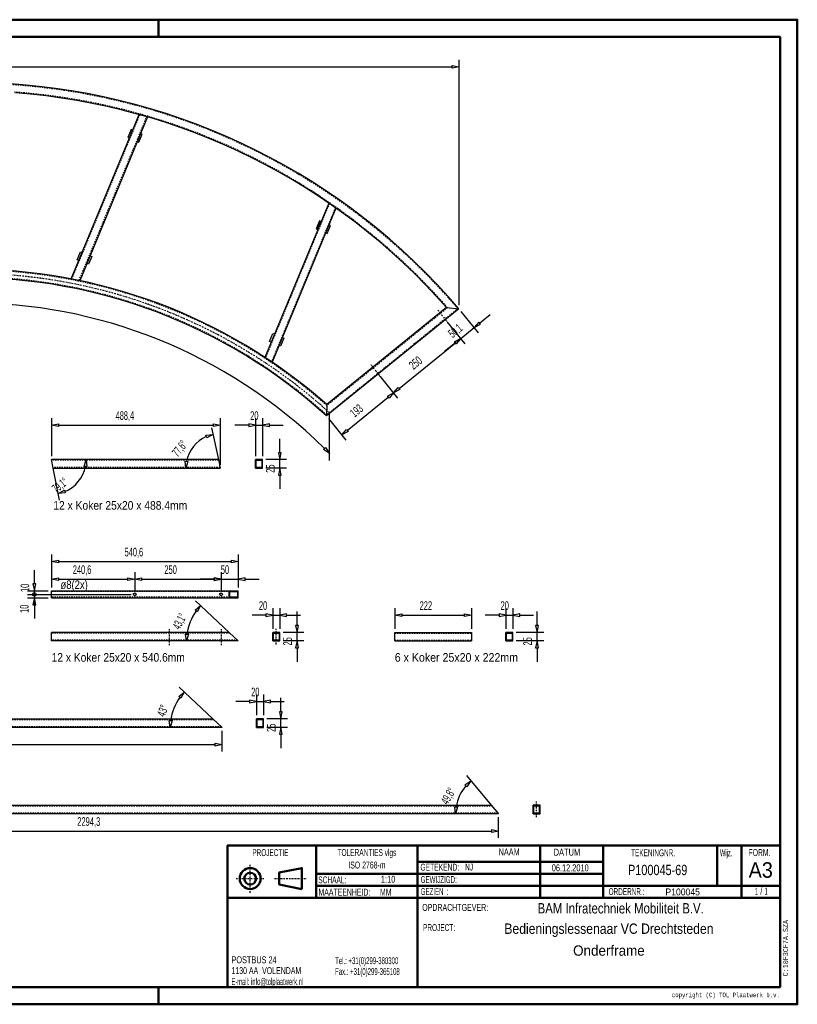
# Model space of a CAD drawing. Extents: x -512 to 3568, y -1729 to 1121.
# Tile 2 of 2: x 1316 to 3568, y -1729 to 1121. Entities that reach past the tile are written whole.
import ezdxf
from ezdxf.enums import TextEntityAlignment as Align

# ---------------------------------------------------------------- set-up
doc = ezdxf.new("R2010")
doc.units = 0
doc.header["$MEASUREMENT"] = 0
doc.linetypes.add('DASHDOT', pattern=[8.5, 4, -2, 0.5, -2])
doc.linetypes.add('HIDDEN', pattern=[7, 4, -3])
doc.layers.get('0').update_dxf_attribs({"linetype": 'CONTINUOUS'})
for name, color, linetype in [('DIM49', 4, 'CONTINUOUS'), ('LE_GREEN', 3, 'CONTINUOUS'), ('LE_HIDDEN', 7, 'CONTINUOUS'), ('LE_MIDDLE', 7, 'CONTINUOUS'), ('TXT_ALL', 7, 'CONTINUOUS'), ('TXT_DIM49', 2, 'CONTINUOUS')]:
    doc.layers.add(name, color=color, linetype=linetype)
doc.layers.add('LE_ALL', color=7, linetype='CONTINUOUS', lineweight=50)
doc.styles.add('MONOTXT', font='monotxt.shx')

# ---------------------------------------------------------------- blocks, each defined once
blk = doc.blocks.new('_D1', base_point=(-254.7, 284.2))
at = {"layer": 'DIM49', "color": 1}
for p, q in [((-254.7, 1004.2), (-254.7, 294.2)), ((2587.9, 1004.2), (2587.9, 294.2)), ((-254.7, 984.2), (-234.7, 988.2)), ((-234.7, 980.2), (-254.7, 984.2)), ((-234.7, 988.2), (-234.7, 980.2)), ((-234.7, 984.2), (2567.9, 984.2)), ((2567.9, 980.2), (2567.9, 988.2)), ((2567.9, 988.2), (2587.9, 984.2)), ((2587.9, 984.2), (2567.9, 980.2))]:
    blk.add_line(p, q, dxfattribs=at)
at = {"layer": 'TXT_DIM49', "width": 0.545}
blk.add_text('2842,6', height=25, dxfattribs=at).set_placement((1127, 999.2), align=Align.CENTER)
blk = doc.blocks.new('_D3', base_point=(2548.9, 252.6))
at = {"layer": 'DIM49', "color": 1}
for p, q in [((2644.7, 214), (2594.1, 276.4)), ((2647.7, 242.1), (2678.7, 267.3)), ((2605.7, 182.5), (2555.2, 244.9)), ((2593.1, 198), (2632.1, 229.6)), ((2645.1, 245.2), (2632.1, 229.6)), ((2632.1, 229.6), (2650.2, 239)), ((2650.2, 239), (2645.1, 245.2)), ((2577.6, 185.4), (2546.5, 160.2)), ((2593.1, 198), (2575.1, 188.5)), ((2575.1, 188.5), (2580.1, 182.3)), ((2580.1, 182.3), (2593.1, 198))]:
    blk.add_line(p, q, dxfattribs=at)
at = {"layer": 'TXT_DIM49', "width": 0.491}
blk.add_text('50,1', height=25, rotation=39, dxfattribs=at).set_placement((2585.1, 210.8), align=Align.CENTER)
blk = doc.blocks.new('_D4', base_point=(2354.6, 95.3))
at = {"layer": 'DIM49', "color": 1}
for p, q in [((2605.7, 182.5), (2555.2, 244.9)), ((2414.4, 53.3), (2577.6, 185.4)), ((2575.1, 188.5), (2593.1, 198)), ((2580.1, 182.3), (2575.1, 188.5)), ((2593.1, 198), (2580.1, 182.3)), ((2411.4, 25.1), (2360.9, 87.5)), ((2398.8, 40.7), (2411.9, 56.4)), ((2416.9, 50.1), (2398.8, 40.7)), ((2411.9, 56.4), (2416.9, 50.1))]:
    blk.add_line(p, q, dxfattribs=at)
at = {"layer": 'TXT_DIM49', "width": 0.596}
blk.add_text('250', height=25, rotation=39, dxfattribs=at).set_placement((2470.2, 117.8), align=Align.CENTER)
blk = doc.blocks.new('_D5', base_point=(2204.6, -26.1))
at = {"layer": 'DIM49', "color": 1}
for p, q in [((2411.4, 25.1), (2360.9, 87.5)), ((2380.8, 31.2), (2398.8, 40.7)), ((2385.8, 25), (2380.8, 31.2)), ((2398.8, 40.7), (2385.8, 25)), ((2264.4, -68.2), (2383.3, 28.1)), ((2261.5, -96.3), (2210.9, -33.9)), ((2248.9, -80.8), (2261.9, -65.1)), ((2266.9, -71.3), (2248.9, -80.8)), ((2261.9, -65.1), (2266.9, -71.3))]:
    blk.add_line(p, q, dxfattribs=at)
at = {"layer": 'TXT_DIM49', "width": 0.557}
blk.add_text('193', height=25, rotation=39, dxfattribs=at).set_placement((2299.2, -20.7), align=Align.CENTER)
blk = doc.blocks.new('_D17', base_point=(1166.6, -1172.8))
at = {"layer": 'DIM49', "color": 2}
for p, q in [((1113.3, 316.2), (1113.3, 322.4)), ((1138.3, 316.2), (1138.3, 322.4))]:
    blk.add_line(p, q, dxfattribs=at)
at = {"layer": 'DIM49', "color": 1}
for p, q in [((120.1, -154.8), (120.1, -15.9)), ((2213, -154.8), (2213, -15.9)), ((120.1, -134.8), (131.4, -117.8)), ((137.1, -123.4), (120.1, -134.8)), ((131.4, -117.8), (137.1, -123.4)), ((2196.1, -123.4), (2201.8, -117.8)), ((2213, -134.8), (2196.1, -123.4)), ((2201.8, -117.8), (2213, -134.8))]:
    blk.add_line(p, q, dxfattribs=at)
at = {"layer": 'DIM49', "color": 2}
blk.add_arc((1125.8, 322.4), 12.5, -0.0061, 179.9939, dxfattribs=at)
at = {"layer": 'DIM49', "color": 1}
blk.add_arc((1166.6, -1172.8), 1474.1, 45.546, 134.454, dxfattribs=at)
at = {"layer": 'TXT_DIM49', "width": 0.545}
blk.add_text('2294,3', height=25, rotation=359.9939, dxfattribs=at).set_placement((1141, 316.2), align=Align.CENTER)
blk = doc.blocks.new('_D23', base_point=(408.4, -927.6))
at = {"layer": 'DIM49', "color": 1}
for p, q in [((408.4, -997.6), (408.4, -937.6)), ((1901.8, -997.6), (1901.8, -937.6)), ((408.4, -977.6), (428.4, -973.6)), ((428.4, -981.6), (408.4, -977.6)), ((428.4, -973.6), (428.4, -981.6)), ((428.4, -977.6), (1881.8, -977.6)), ((1881.8, -981.6), (1881.8, -973.6)), ((1881.8, -973.6), (1901.8, -977.6)), ((1901.8, -977.6), (1881.8, -981.6))]:
    blk.add_line(p, q, dxfattribs=at)
at = {"layer": 'TXT_DIM49', "width": 0.526}
blk.add_text('1493,4', height=25, dxfattribs=at).set_placement((1117, -962.6), align=Align.CENTER)
blk = doc.blocks.new('_D25', base_point=(1901.8, -927.6))
at = {"layer": 'DIM49', "color": 1}
for p, q in [((1776.3, -838.3), (1792.1, -825.3)), ((1777.4, -811.7), (1875, -902.6)), ((1792.1, -825.3), (1782.5, -843.3)), ((1782.5, -843.3), (1776.3, -838.3)), ((1751.8, -927.6), (1749.1, -907.4)), ((1749.1, -907.4), (1757.1, -907.9)), ((1757.1, -907.9), (1751.8, -927.6))]:
    blk.add_line(p, q, dxfattribs=at)
blk.add_arc((1901.8, -927.6), 150, 144.645, 172.355, dxfattribs=at)
at = {"layer": 'TXT_DIM49', "width": 0.518}
blk.add_text('43°', height=25, rotation=68.4943, dxfattribs=at).set_placement((1741.6, -883.9), align=Align.CENTER)
blk = doc.blocks.new('_D26', base_point=(2001.8, -902.6))
at = {"layer": 'DIM49', "color": 1}
for p, q in [((1981.8, -852.6), (1941.8, -852.6)), ((2001.8, -852.6), (1981.8, -848.6)), ((1981.8, -848.6), (1981.8, -856.6)), ((1981.8, -856.6), (2001.8, -852.6)), ((2001.8, -832.6), (2001.8, -892.6)), ((2001.8, -852.6), (2021.8, -852.6)), ((2021.8, -832.6), (2021.8, -892.6)), ((2041.8, -848.6), (2021.8, -852.6)), ((2021.8, -852.6), (2041.8, -856.6)), ((2041.8, -856.6), (2041.8, -848.6)), ((2041.8, -852.6), (2081.8, -852.6))]:
    blk.add_line(p, q, dxfattribs=at)
at = {"layer": 'TXT_DIM49', "width": 0.596}
blk.add_text('20', height=25, dxfattribs=at).set_placement((1998.2, -837.6), align=Align.CENTER)
blk = doc.blocks.new('_D27', base_point=(2021.8, -927.6))
at = {"layer": 'DIM49', "color": 1}
for p, q in [((2071.8, -882.6), (2071.8, -842.6)), ((2075.8, -882.6), (2067.8, -882.6)), ((2067.8, -882.6), (2071.8, -902.6)), ((2071.8, -902.6), (2075.8, -882.6)), ((2091.8, -902.6), (2031.8, -902.6)), ((2071.8, -927.6), (2071.8, -902.6)), ((2091.8, -927.6), (2031.8, -927.6)), ((2071.8, -927.6), (2067.8, -947.6)), ((2075.8, -947.6), (2071.8, -927.6)), ((2067.8, -947.6), (2075.8, -947.6)), ((2071.8, -947.6), (2071.8, -987.6))]:
    blk.add_line(p, q, dxfattribs=at)
at = {"layer": 'TXT_DIM49', "width": 0.596}
blk.add_text('25', height=25, rotation=90, dxfattribs=at).set_placement((2056.8, -928.7), align=Align.CENTER)
blk = doc.blocks.new('_D28', base_point=(408.4, -1177.6))
at = {"layer": 'DIM49', "color": 1}
for p, q in [((408.4, -1247.6), (408.4, -1187.6)), ((2702.7, -1247.6), (2702.7, -1187.6)), ((408.4, -1227.6), (428.4, -1223.6)), ((428.4, -1223.6), (428.4, -1231.6)), ((2682.7, -1231.6), (2682.7, -1223.6)), ((2682.7, -1223.6), (2702.7, -1227.6)), ((428.4, -1231.6), (408.4, -1227.6)), ((428.4, -1227.6), (2682.7, -1227.6)), ((2702.7, -1227.6), (2682.7, -1231.6))]:
    blk.add_line(p, q, dxfattribs=at)
at = {"layer": 'TXT_DIM49', "width": 0.545}
blk.add_text('2294,3', height=25, dxfattribs=at).set_placement((1516, -1212.6), align=Align.CENTER)
blk = doc.blocks.new('_D30', base_point=(2702.7, -1177.6))
at = {"layer": 'DIM49', "color": 1}
for p, q in [((2605.3, -1093.7), (2622.3, -1082.5)), ((2609.4, -1067.2), (2681.5, -1152.6)), ((2622.3, -1082.5), (2610.9, -1099.4)), ((2610.9, -1099.4), (2605.3, -1093.7)), ((2578.1, -1177.6), (2575.7, -1157.4)), ((2575.7, -1157.4), (2583.7, -1158)), ((2583.7, -1158), (2578.1, -1177.6))]:
    blk.add_line(p, q, dxfattribs=at)
blk.add_arc((2702.7, -1177.6), 124.6, 139.4096, 170.7904, dxfattribs=at)
at = {"layer": 'TXT_DIM49', "width": 0.488}
blk.add_text('49,8°', height=25, rotation=59.8283, dxfattribs=at).set_placement((2567.4, -1132.7), align=Align.CENTER)
blk = doc.blocks.new('_D31', base_point=(2402.1, -652.6))
at = {"layer": 'DIM49', "color": 1}
for p, q in [((2402.1, -582.6), (2402.1, -642.6)), ((2624.1, -582.6), (2624.1, -642.6)), ((2402.1, -602.6), (2422.1, -598.6)), ((2422.1, -606.6), (2402.1, -602.6)), ((2422.1, -598.6), (2422.1, -606.6)), ((2422.1, -602.6), (2604.1, -602.6)), ((2604.1, -606.6), (2604.1, -598.6)), ((2604.1, -598.6), (2624.1, -602.6)), ((2624.1, -602.6), (2604.1, -606.6))]:
    blk.add_line(p, q, dxfattribs=at)
at = {"layer": 'TXT_DIM49', "width": 0.596}
blk.add_text('222', height=25, rotation=360, dxfattribs=at).set_placement((2492.1, -587.6), align=Align.CENTER)
blk = doc.blocks.new('_D32', base_point=(2724.1, -652.6))
at = {"layer": 'DIM49', "color": 1}
for p, q in [((2724.1, -582.6), (2724.1, -642.6)), ((2744.1, -582.6), (2744.1, -642.6)), ((2704.1, -602.6), (2664.1, -602.6)), ((2724.1, -602.6), (2704.1, -598.6)), ((2704.1, -598.6), (2704.1, -606.6)), ((2704.1, -606.6), (2724.1, -602.6)), ((2724.1, -602.6), (2744.1, -602.6)), ((2764.1, -598.6), (2744.1, -602.6)), ((2744.1, -602.6), (2764.1, -606.6)), ((2764.1, -606.6), (2764.1, -598.6)), ((2764.1, -602.6), (2804.1, -602.6))]:
    blk.add_line(p, q, dxfattribs=at)
at = {"layer": 'TXT_DIM49', "width": 0.596}
blk.add_text('20', height=25, dxfattribs=at).set_placement((2720.5, -587.6), align=Align.CENTER)
blk = doc.blocks.new('_D33', base_point=(2744.1, -677.6))
at = {"layer": 'DIM49', "color": 1}
for p, q in [((2814, -632.6), (2814, -592.6)), ((2834, -652.6), (2754.1, -652.6)), ((2818, -632.6), (2810, -632.6)), ((2810, -632.6), (2814, -652.6)), ((2814, -652.6), (2818, -632.6)), ((2814, -677.6), (2814, -652.6)), ((2834, -677.6), (2754.1, -677.6)), ((2814, -677.6), (2810, -697.6)), ((2818, -697.6), (2814, -677.6)), ((2810, -697.6), (2818, -697.6)), ((2814, -697.6), (2814, -737.6))]:
    blk.add_line(p, q, dxfattribs=at)
at = {"layer": 'TXT_DIM49', "width": 0.596}
blk.add_text('25', height=25, rotation=90, dxfattribs=at).set_placement((2799, -678.7), align=Align.CENTER)
blk = doc.blocks.new('_D34', base_point=(1949, -677.6))
at = {"layer": 'DIM49', "color": 1}
for p, q in [((1824.9, -561.4), (1922.3, -652.6)), ((1823.7, -588), (1839.5, -575.1)), ((1829.9, -593.1), (1823.7, -588)), ((1839.5, -575.1), (1829.9, -593.1)), ((1799, -677.6), (1796.3, -657.4)), ((1796.3, -657.4), (1804.3, -657.9)), ((1804.3, -657.9), (1799, -677.6))]:
    blk.add_line(p, q, dxfattribs=at)
blk.add_arc((1949, -677.6), 150, 144.5364, 172.355, dxfattribs=at)
at = {"layer": 'TXT_DIM49', "width": 0.465}
blk.add_text('43,1°', height=25, rotation=62.646, dxfattribs=at).set_placement((1789.7, -626.4), align=Align.CENTER)
blk = doc.blocks.new('_D35', base_point=(1408.4, -532.6))
at = {"layer": 'DIM49', "color": 1}
for p, q in [((1358.4, -512.6), (1358.4, -472.6)), ((1362.4, -512.6), (1354.4, -512.6)), ((1354.4, -512.6), (1358.4, -532.6)), ((1358.4, -532.6), (1362.4, -512.6)), ((1338.4, -532.6), (1398.4, -532.6)), ((1358.4, -542.6), (1358.4, -532.6)), ((1338.4, -542.6), (1639, -542.6)), ((1358.4, -542.6), (1358.4, -583.6))]:
    blk.add_line(p, q, dxfattribs=at)
blk.add_circle((1358.4, -542.6), 5, dxfattribs=at)
at = {"layer": 'TXT_DIM49', "width": 0.537}
blk.add_text('10', height=25, rotation=90, dxfattribs=at).set_placement((1343.4, -523.8), align=Align.CENTER)
blk = doc.blocks.new('_D36', base_point=(1408.4, -552.6))
at = {"layer": 'DIM49', "color": 1}
for p, q in [((1338.4, -542.6), (1639, -542.6)), ((1338.4, -552.6), (1398.4, -552.6)), ((1358.4, -552.6), (1354.4, -572.6)), ((1358.4, -552.6), (1358.4, -542.6)), ((1362.4, -572.6), (1358.4, -552.6)), ((1354.4, -572.6), (1362.4, -572.6)), ((1358.4, -572.6), (1358.4, -612.6))]:
    blk.add_line(p, q, dxfattribs=at)
at = {"layer": 'TXT_DIM49', "width": 0.537}
blk.add_text('10', height=25, rotation=90, dxfattribs=at).set_placement((1341.7, -584.4), align=Align.CENTER)
blk = doc.blocks.new('_D37', base_point=(1899, -542.6))
at = {"layer": 'DIM49', "color": 1}
for p, q in [((1899, -478.5), (1899, -532.6)), ((1949, -478.5), (1949, -522.6)), ((1879, -498.5), (1839, -498.5)), ((1899, -498.5), (1879, -494.5)), ((1879, -494.5), (1879, -502.5)), ((1879, -502.5), (1899, -498.5)), ((1899, -498.5), (1949, -498.5)), ((1969, -494.5), (1949, -498.5)), ((1949, -498.5), (1969, -502.5)), ((1969, -502.5), (1969, -494.5)), ((1969, -498.5), (2009, -498.5))]:
    blk.add_line(p, q, dxfattribs=at)
at = {"layer": 'TXT_DIM49', "width": 0.596}
blk.add_text('50', height=25, rotation=0, dxfattribs=at).set_placement((1910.4, -483.5), align=Align.CENTER)
blk = doc.blocks.new('_D38', base_point=(1649, -542.6))
at = {"layer": 'DIM49', "color": 1}
for p, q in [((1649, -478.5), (1649, -532.6)), ((1899, -478.5), (1899, -532.6)), ((1649, -498.5), (1669, -494.5)), ((1669, -502.5), (1649, -498.5)), ((1669, -494.5), (1669, -502.5)), ((1669, -498.5), (1879, -498.5)), ((1879, -502.5), (1879, -494.5)), ((1879, -494.5), (1899, -498.5)), ((1899, -498.5), (1879, -502.5))]:
    blk.add_line(p, q, dxfattribs=at)
at = {"layer": 'TXT_DIM49', "width": 0.596}
blk.add_text('250', height=25, dxfattribs=at).set_placement((1753, -483.5), align=Align.CENTER)
blk = doc.blocks.new('_D39', base_point=(1408.4, -532.6))
at = {"layer": 'DIM49', "color": 1}
for p, q in [((1408.4, -478.5), (1408.4, -522.6)), ((1649, -478.5), (1649, -532.6)), ((1408.4, -498.5), (1428.4, -494.5)), ((1428.4, -502.5), (1408.4, -498.5)), ((1428.4, -494.5), (1428.4, -502.5)), ((1428.4, -498.5), (1629, -498.5)), ((1629, -502.5), (1629, -494.5)), ((1629, -494.5), (1649, -498.5)), ((1649, -498.5), (1629, -502.5))]:
    blk.add_line(p, q, dxfattribs=at)
at = {"layer": 'TXT_DIM49', "width": 0.535}
blk.add_text('240,6', height=25, rotation=360, dxfattribs=at).set_placement((1496.6, -483.5), align=Align.CENTER)
blk = doc.blocks.new('_D40', base_point=(1408.4, -532.6))
at = {"layer": 'DIM49', "color": 1}
for p, q in [((1408.4, -427.7), (1408.4, -522.6)), ((1408.4, -447.7), (1428.4, -443.7)), ((1428.4, -451.7), (1408.4, -447.7)), ((1428.4, -443.7), (1428.4, -451.7)), ((1428.4, -447.7), (1929, -447.7)), ((1929, -451.7), (1929, -443.7)), ((1929, -443.7), (1949, -447.7)), ((1949, -447.7), (1929, -451.7)), ((1949, -427.7), (1949, -522.6))]:
    blk.add_line(p, q, dxfattribs=at)
at = {"layer": 'TXT_DIM49', "width": 0.535}
blk.add_text('540,6', height=25, dxfattribs=at).set_placement((1646.6, -432.7), align=Align.CENTER)
blk = doc.blocks.new('_D41', base_point=(2049, -652.6))
at = {"layer": 'DIM49', "color": 1}
for p, q in [((2049, -582.6), (2049, -642.6)), ((2069, -582.6), (2069, -642.6)), ((2029, -602.6), (1989, -602.6)), ((2049, -602.6), (2029, -598.6)), ((2029, -598.6), (2029, -606.6)), ((2029, -606.6), (2049, -602.6)), ((2049, -602.6), (2069, -602.6)), ((2089, -598.6), (2069, -602.6)), ((2069, -602.6), (2089, -606.6)), ((2089, -606.6), (2089, -598.6)), ((2089, -602.6), (2129, -602.6))]:
    blk.add_line(p, q, dxfattribs=at)
at = {"layer": 'TXT_DIM49', "width": 0.596}
blk.add_text('20', height=25, dxfattribs=at).set_placement((2020.7, -587.6), align=Align.CENTER)
blk = doc.blocks.new('_D42', base_point=(2069, -677.6))
at = {"layer": 'DIM49', "color": 1}
for p, q in [((2119, -632.6), (2119, -592.6)), ((2139, -652.6), (2079, -652.6)), ((2123, -632.6), (2115, -632.6)), ((2115, -632.6), (2119, -652.6)), ((2119, -652.6), (2123, -632.6)), ((2119, -677.6), (2119, -652.6)), ((2139, -677.6), (2079, -677.6)), ((2119, -677.6), (2115, -697.6)), ((2123, -697.6), (2119, -677.6)), ((2115, -697.6), (2123, -697.6)), ((2119, -697.6), (2119, -737.6))]:
    blk.add_line(p, q, dxfattribs=at)
at = {"layer": 'TXT_DIM49', "width": 0.596}
blk.add_text('25', height=25, rotation=90, dxfattribs=at).set_placement((2104, -678.7), align=Align.CENTER)
blk = doc.blocks.new('_D58', base_point=(1408.4, -152.6))
at = {"layer": 'DIM49', "color": 1}
for p, q in [((1502.4, -172.1), (1508.4, -152.6)), ((1508.4, -152.6), (1510.4, -172.9)), ((1431.1, -270.4), (1413.2, -177.6)), ((1510.4, -172.9), (1502.4, -172.1)), ((1427.3, -250.8), (1445.3, -241.2)), ((1447.6, -248.9), (1427.3, -250.8)), ((1445.3, -241.2), (1447.6, -248.9))]:
    blk.add_line(p, q, dxfattribs=at)
blk.add_arc((1408.4, -152.6), 100, -67.6109, -11.4778, dxfattribs=at)
at = {"layer": 'TXT_DIM49', "width": 0.465}
blk.add_text('79,1°', height=25, rotation=38.781, dxfattribs=at).set_placement((1440, -236.2), align=Align.CENTER)
blk = doc.blocks.new('_D59', base_point=(1896.8, -177.6))
at = {"layer": 'DIM49', "color": 1}
for p, q in [((1855.1, -82.3), (1875.4, -79.9)), ((1857.6, -89.9), (1855.1, -82.3)), ((1875.4, -79.9), (1857.6, -89.9)), ((1871.1, -60.4), (1891.3, -152.6)), ((1796.8, -177.6), (1794.8, -157.3)), ((1794.8, -157.3), (1802.8, -158.1)), ((1802.8, -158.1), (1796.8, -177.6))]:
    blk.add_line(p, q, dxfattribs=at)
blk.add_arc((1896.8, -177.6), 100, 113.8404, 168.5222, dxfattribs=at)
at = {"layer": 'TXT_DIM49', "width": 0.488}
blk.add_text('77,6°', height=25, rotation=51.1756, dxfattribs=at).set_placement((1788.9, -128.3), align=Align.CENTER)
blk = doc.blocks.new('_D60', base_point=(1408.4, -152.6))
at = {"layer": 'DIM49', "color": 1}
for p, q in [((1408.4, -32.6), (1408.4, -142.6)), ((1408.4, -52.6), (1428.4, -48.6)), ((1428.4, -56.6), (1408.4, -52.6)), ((1428.4, -48.6), (1428.4, -56.6)), ((1428.4, -52.6), (1876.8, -52.6)), ((1876.8, -56.6), (1876.8, -48.6)), ((1876.8, -48.6), (1896.8, -52.6)), ((1896.8, -52.6), (1876.8, -56.6)), ((1896.8, -32.6), (1896.8, -167.6))]:
    blk.add_line(p, q, dxfattribs=at)
at = {"layer": 'TXT_DIM49', "width": 0.535}
blk.add_text('488,4', height=25, rotation=360, dxfattribs=at).set_placement((1620.5, -37.6), align=Align.CENTER)
blk = doc.blocks.new('_D61', base_point=(1999, -152.6))
at = {"layer": 'DIM49', "color": 1}
for p, q in [((1979, -52.6), (1939, -52.6)), ((1999, -52.6), (1979, -48.6)), ((1979, -48.6), (1979, -56.6)), ((1979, -56.6), (1999, -52.6)), ((1999, -32.6), (1999, -142.6)), ((1999, -52.6), (2019, -52.6)), ((2019, -32.6), (2019, -142.6)), ((2039, -48.6), (2019, -52.6)), ((2019, -52.6), (2039, -56.6)), ((2039, -56.6), (2039, -48.6)), ((2039, -52.6), (2079, -52.6))]:
    blk.add_line(p, q, dxfattribs=at)
at = {"layer": 'TXT_DIM49', "width": 0.596}
blk.add_text('20', height=25, dxfattribs=at).set_placement((1995.4, -37.6), align=Align.CENTER)
blk = doc.blocks.new('_D62', base_point=(2019, -177.6))
at = {"layer": 'DIM49', "color": 1}
for p, q in [((2069, -132.6), (2069, -92.6)), ((2073, -132.6), (2065, -132.6)), ((2065, -132.6), (2069, -152.6)), ((2069, -152.6), (2073, -132.6)), ((2089, -152.6), (2029, -152.6)), ((2069, -177.6), (2069, -152.6)), ((2089, -177.6), (2029, -177.6)), ((2069, -177.6), (2065, -197.6)), ((2065, -197.6), (2073, -197.6)), ((2073, -197.6), (2069, -177.6)), ((2069, -197.6), (2069, -237.6))]:
    blk.add_line(p, q, dxfattribs=at)
at = {"layer": 'TXT_DIM49', "width": 0.596}
blk.add_text('25', height=25, rotation=90, dxfattribs=at).set_placement((2054, -178.7), align=Align.CENTER)

msp = doc.modelspace()

# ---------------------------------------------------------------- linework, layer by layer
for p, q in [((1464.8, 370.4), (1661.9, 846.2)), ((1686.1, 839.3), (1489.8, 365.3)), ((2210.7, 590.1), (2025.6, 143.4)), ((2231.7, 575.5), (2046.9, 129.3)), ((2552, 287.4), (2205.4, 6.7)), ((2552, 287.4), (2587.9, 284.2)), ((2205.4, 6.7), (2204.6, -26.1)), ((1413.2, -177.6), (1408.4, -152.6)), ((1891.3, -152.6), (1408.4, -152.6)), ((1891.3, -152.6), (1896.8, -177.6)), ((1999, -177.6), (1999, -152.6)), ((1413.2, -177.6), (1896.8, -177.6)), ((1999, -177.6), (2019, -177.6)), ((1408.4, -532.6), (1949, -532.6)), ((1408.4, -552.6), (1408.4, -532.6)), ((1922.3, -552.6), (1922.3, -532.6)), ((1949, -552.6), (1949, -532.6)), ((1408.4, -552.6), (1949, -552.6)), ((1922.3, -652.6), (1408.4, -652.6)), ((1408.4, -677.6), (1408.4, -652.6)), ((1922.3, -652.6), (1949, -677.6)), ((2049, -677.6), (2049, -652.6)), ((2402.1, -652.6), (2624.1, -652.6)), ((2402.1, -677.6), (2402.1, -652.6)), ((2624.1, -652.6), (2624.1, -677.6)), ((2724.1, -677.6), (2724.1, -652.6)), ((1949, -677.6), (1408.4, -677.6)), ((2049, -677.6), (2069, -677.6)), ((2402.1, -677.6), (2624.1, -677.6)), ((2724.1, -677.6), (2744.1, -677.6)), ((2001.8, -927.6), (2001.8, -902.6)), ((2001.8, -927.6), (2021.8, -927.6)), ((2802.7, -1177.6), (2802.7, -1152.6)), ((2802.7, -1177.6), (2822.7, -1177.6))]:
    msp.add_line(p, q)
for points in [[(2019, -177.6), (2019, -152.6), (1999, -152.6)], [(2001, -175.6), (2001, -154.6), (2017, -154.6), (2017, -175.6), (2001, -175.6)], [(1924.4, -550.6), (1924.4, -534.6), (1946.9, -534.6), (1946.9, -550.6), (1924.4, -550.6)], [(2069, -677.6), (2069, -652.6), (2049, -652.6)], [(2051, -675.6), (2051, -654.6), (2067, -654.6), (2067, -675.6), (2051, -675.6)], [(2744.1, -677.6), (2744.1, -652.6), (2724.1, -652.6)], [(2726.1, -675.6), (2726.1, -654.6), (2742.1, -654.6), (2742.1, -675.6), (2726.1, -675.6)], [(1875, -902.6), (1901.8, -927.6), (408.4, -927.6), (434.4, -902.6), (1875, -902.6)], [(2021.8, -927.6), (2021.8, -902.6), (2001.8, -902.6)], [(2003.8, -925.6), (2003.8, -904.6), (2019.8, -904.6), (2019.8, -925.6), (2003.8, -925.6)], [(2681.5, -1152.6), (2702.7, -1177.6), (408.4, -1177.6), (429.5, -1152.6), (2681.5, -1152.6)], [(2822.7, -1177.6), (2822.7, -1152.6), (2802.7, -1152.6)], [(2804.7, -1175.6), (2804.7, -1154.6), (2820.7, -1154.6), (2820.7, -1175.6), (2804.7, -1175.6)]]:
    msp.add_lwpolyline(points)
for centre in [(1649, -542.6), (1899, -542.6)]:
    msp.add_circle(centre, 4)
for centre, radius, start, end in [((1166.6, -931.1), 1845, 41.3297, 85.7727), ((1166.6, -1172.8), 1571.7, 48.6273, 131.3727)]:
    msp.add_arc(centre, radius, start, end)
at = {"layer": 'LE_ALL', "color": 1}
for p, q in [((1717.8, 1070.8), (1717.8, 1120.8)), ((3005.7, -1316.5), (2468.2, -1316.5)), ((3005.7, -1386.5), (2174.5, -1386.5)), ((1717.8, -1679.2), (1717.8, -1729.2))]:
    msp.add_line(p, q, dxfattribs=at)
at = {"layer": 'LE_ALL', "color": 10}
for p, q in [((2174.5, -1269.2), (2174.5, -1421.5)), ((2468.2, -1269.2), (2468.2, -1679.2)), ((2823.6, -1269.2), (2823.6, -1421.5)), ((3005.7, -1269.2), (3005.7, -1421.5)), ((3336, -1269.2), (3336, -1386.5)), ((3406, -1269.2), (3406, -1421.5)), ((3517.8, -1421.5), (1917.8, -1421.5))]:
    msp.add_line(p, q, dxfattribs=at)
for points in [[(-512.2, -1729.2), (3567.8, -1729.2), (3567.8, 1120.8), (-512.2, 1120.8), (-512.2, -1729.2)], [(-462.2, -1679.2), (3517.8, -1679.2), (3517.8, 1070.8), (-462.2, 1070.8), (-462.2, -1679.2)], [(3517.8, -1269.2), (1917.8, -1269.2), (1917.8, -1679.2)], [(2133, -1395.6), (2067.7, -1382.4), (2067.7, -1348.1), (2133, -1335), (2133, -1395.6)], [(3517.8, -1386.5), (3005.7, -1386.5)]]:
    msp.add_lwpolyline(points, dxfattribs=at)
at = {"layer": 'LE_ALL', "color": 1}
msp.add_lwpolyline([(3005.7, -1351.5), (2468.2, -1351.5), (2174.5, -1351.5)], dxfattribs=at)
at = {"layer": 'LE_ALL', "color": 10}
for radius in [30.3, 17.1]:
    msp.add_circle((1983.4, -1365.3), radius, dxfattribs=at)
at = {"layer": 'LE_GREEN'}
for p, q in [((1666.2, 791.3), (1656.7, 768.2)), ((2178.8, 513.2), (2188.4, 536.3)), ((2211.5, 526.7), (2201.9, 503.6)), ((1510.2, 414.6), (1519.8, 437.7)), ((2587.9, 284.2), (2204.6, -26.1)), ((2066.9, 177.7), (2076.5, 200.8))]:
    msp.add_line(p, q, dxfattribs=at)
for points in [[(1633.6, 777.8), (1643.2, 800.9), (1638.5, 802.8), (1629, 779.7), (1633.6, 777.8)], [(1656.7, 768.2), (1661.3, 766.3), (1670.9, 789.4), (1666.2, 791.3)], [(2188.4, 536.3), (2183.8, 538.2), (2174.2, 515.1), (2178.8, 513.2)], [(2201.9, 503.6), (2206.5, 501.7), (2216.1, 524.8), (2211.5, 526.7)], [(1496.7, 447.3), (1487.1, 424.2), (1482.5, 426.1), (1492.1, 449.2), (1496.7, 447.3)], [(1519.8, 437.7), (1524.4, 435.8), (1514.8, 412.7), (1510.2, 414.6)], [(2053.4, 210.4), (2043.8, 187.3), (2039.2, 189.2), (2048.8, 212.3), (2053.4, 210.4)], [(2076.5, 200.8), (2081.1, 198.9), (2071.6, 175.8), (2066.9, 177.7)]]:
    msp.add_lwpolyline(points, dxfattribs=at)
for centre, radius, start, end in [((1166.6, -931.1), 1870, 40.5322, 86.597), ((1166.6, -1172.8), 1546.7, 47.846, 132.154)]:
    msp.add_arc(centre, radius, start, end, dxfattribs=at)
at = {"layer": 'LE_HIDDEN', "color": 1, "linetype": 'HIDDEN'}
for p, q in [((1466.8, 370), (1663.9, 845.7)), ((1487.8, 365.8), (1684.2, 839.8)), ((2212.4, 588.9), (2027.4, 142.3)), ((2230, 576.6), (2045.2, 130.4)), ((2554.9, 287.1), (2205.4, 4.1)), ((2585, 284.5), (2204.7, -23.5)), ((1891.7, -154.6), (1408.8, -154.6)), ((1896.3, -175.6), (1412.8, -175.6)), ((1924.4, -534.6), (1408.4, -534.6)), ((1924.4, -550.6), (1408.4, -550.6)), ((1924.4, -654.6), (1408.4, -654.6)), ((2402.1, -654.6), (2624.1, -654.6)), ((1946.9, -675.6), (1408.4, -675.6)), ((2402.1, -675.6), (2624.1, -675.6)), ((432.3, -904.6), (1877.1, -904.6)), ((1899.6, -925.6), (410.5, -925.6)), ((427.8, -1154.6), (2683.2, -1154.6)), ((2701, -1175.6), (410.1, -1175.6))]:
    msp.add_line(p, q, dxfattribs=at)
for centre, radius, start, end in [((1166.6, -931.1), 1868, 40.5952, 86.5319), ((1166.6, -931.1), 1847, 41.2651, 85.8395), ((1166.6, -1172.8), 1569.7, 48.5657, 131.4343), ((1166.6, -1172.8), 1548.7, 47.9094, 132.0906)]:
    msp.add_arc(centre, radius, start, end, dxfattribs=at)
at = {"layer": 'LE_MIDDLE', "color": 1, "linetype": 'DASHDOT'}
for p, q in [((2526.9, 279.8), (2558.3, 241)), ((2364, 83.7), (2332.6, 122.5)), ((1749, -643.6), (1749, -691.6)), ((1899, -643.6), (1899, -691.6)), ((2059, -687.6), (2059, -642.6)), ((2812.7, -1187.6), (2812.7, -1142.6)), ((1983.4, -1406.2), (1983.4, -1324.4)), ((1942.5, -1365.3), (2024.3, -1365.3)), ((2054, -1365.3), (2146.8, -1365.3))]:
    msp.add_line(p, q, dxfattribs=at)
msp.add_arc((1166.6, -1172.8), 1559.2, 47.846, 132.154, dxfattribs=at)

# ---------------------------------------------------------------- block references
at = {"layer": 'DIM49'}
for name, p in [('_D1', (-254.7, 284.2)), ('_D17', (1166.6, -1172.8)), ('_D3', (2548.9, 252.6)), ('_D4', (2354.6, 95.3)), ('_D5', (2204.6, -26.1)), ('_D60', (1408.4, -152.6)), ('_D61', (1999, -152.6)), ('_D59', (1896.8, -177.6)), ('_D62', (2019, -177.6)), ('_D58', (1408.4, -152.6)), ('_D40', (1408.4, -532.6)), ('_D35', (1408.4, -532.6)), ('_D39', (1408.4, -532.6)), ('_D38', (1649, -542.6)), ('_D37', (1899, -542.6)), ('_D36', (1408.4, -552.6)), ('_D34', (1949, -677.6)), ('_D41', (2049, -652.6)), ('_D31', (2402.1, -652.6)), ('_D32', (2724.1, -652.6)), ('_D42', (2069, -677.6)), ('_D33', (2744.1, -677.6)), ('_D25', (1901.8, -927.6)), ('_D26', (2001.8, -902.6)), ('_D27', (2021.8, -927.6)), ('_D23', (408.4, -927.6)), ('_D30', (2702.7, -1177.6)), ('_D28', (408.4, -1177.6))]:
    msp.add_blockref(name, p, dxfattribs=at)

# ---------------------------------------------------------------- texts
at = {"layer": 'TXT_ALL', "color": 4}
for s, width, p in [('12 x Koker 25x20 x 488.4mm', 0.892, (1413.2, -297.6)), ('ø8(2x)', 0.82, (1434, -527.1)), ('12 x Koker 25x20 x 540.6mm', 0.887, (1408.4, -737.6)), ('6 x Koker 25x20 x 222mm', 0.919, (2402.1, -737.6))]:
    msp.add_text(s, height=25, dxfattribs=dict(at, width=width)).set_placement(p)
at = {"layer": 'TXT_ALL', "color": 6}
for s, width, p in [('PROJECTIE', 0.557, (2041.8, -1300.2)), ('TOLERANTIES vlgs', 0.566, (2321.4, -1299.8)), ('ISO 2768-m', 0.597, (2321.5, -1336.1))]:
    msp.add_text(s, height=20, dxfattribs=dict(at, width=width)).set_placement(p, align=Align.CENTER)
for s, width, p in [('NAAM', 0.691, (2702.9, -1298.2)), ('DATUM', 0.675, (2862.2, -1298.9)), ('TEKENINGNR.', 0.558, (3086.4, -1300.7)), ('Wijz.', 0.5, (3343.6, -1300.7)), ('FORM.', 0.584, (3426.8, -1300)), ('GETEKEND:', 0.58, (2476.4, -1342.3)), ('SCHAAL:', 0.569, (2180.5, -1379)), ('GEWIJZIGD:', 0.536, (2477.1, -1378.1)), ('MAATEENHEID:     MM', 0.599, (2181.2, -1414.7)), ('GEZIEN  :', 0.526, (2477.6, -1412.7)), ('ORDERNR.:', 0.554, (3021.3, -1413)), ('OPDRACHTGEVER:', 0.609, (2481.4, -1458.8)), ('PROJECT:', 0.562, (2483.9, -1517.1))]:
    msp.add_text(s, height=20, dxfattribs=dict(at, width=width)).set_placement(p)
at = {"layer": 'TXT_ALL', "color": 5}
for s, width, p in [('NJ', 0.566, (2605.8, -1341.9)), ('1:10', 0.777, (2361.9, -1377.3)), ('P100045', 0.933, (3185.9, -1414)), ('1', 0.449, (3473.5, -1411.9))]:
    msp.add_text(s, height=20, dxfattribs=dict(at, width=width)).set_placement(p)
for s, height, width, p in [('06.12.2010', 20, 0.668, (2910.2, -1344.2)), ('P100045-69', 30, 0.786, (3163.4, -1355.4)), ('/', 20, 0.654, (3463.5, -1411.9)), ('BAM Infratechniek Mobiliteit B.V.', 30, 0.824, (3056.4, -1466.3)), ('Bedieningslessenaar VC Drechtsteden', 30, 0.879, (3022.2, -1525.3)), ('Onderframe', 30, 0.969, (3022.2, -1588.6))]:
    msp.add_text(s, height=height, dxfattribs=dict(at, width=width)).set_placement(p, align=Align.CENTER)
at = {"layer": 'TXT_ALL', "color": 5, "width": 0.953}
msp.add_text('A3', height=45, dxfattribs=at).set_placement((3461.9, -1317.9), align=Align.TOP_CENTER)
at = {"layer": 'TXT_ALL', "color": 5, "width": 0.449}
msp.add_text('1', height=20, dxfattribs=at).set_placement((3453.5, -1411.9), align=Align.RIGHT)
at = {"layer": 'TXT_ALL', "color": 1, "style": 'MONOTXT', "width": 0.812}
msp.add_text('C:10F3CF7A.SZA', height=15, rotation=90.0002, dxfattribs=at).set_placement((3541, -1648.2))
at = {"layer": 'TXT_ALL', "color": 6}
for s, width, p in [('POSTBUS 24', 0.634, (1929.2, -1600.4)), ('Tel.: +31(0)299-380300', 0.523, (2229.2, -1603)), ('1130 AA  VOLENDAM', 0.604, (1929.2, -1631.7)), ('Fax.: +31(0)299-365108', 0.521, (2229.2, -1634.3)), ('E-mail: info@tolplaatwerk.nl', 0.5, (1929.2, -1663.6))]:
    msp.add_text(s, height=20, dxfattribs=dict(at, width=width)).set_placement(p, align=Align.MIDDLE_LEFT)
at = {"layer": 'TXT_ALL', "color": 6, "style": 'MONOTXT', "width": 0.75}
msp.add_text('copyright (C) TOL Plaatwerk b.v.', height=13, dxfattribs=at).set_placement((3517.2, -1695.6), align=Align.TOP_RIGHT)

doc.saveas('drawing.dxf')
